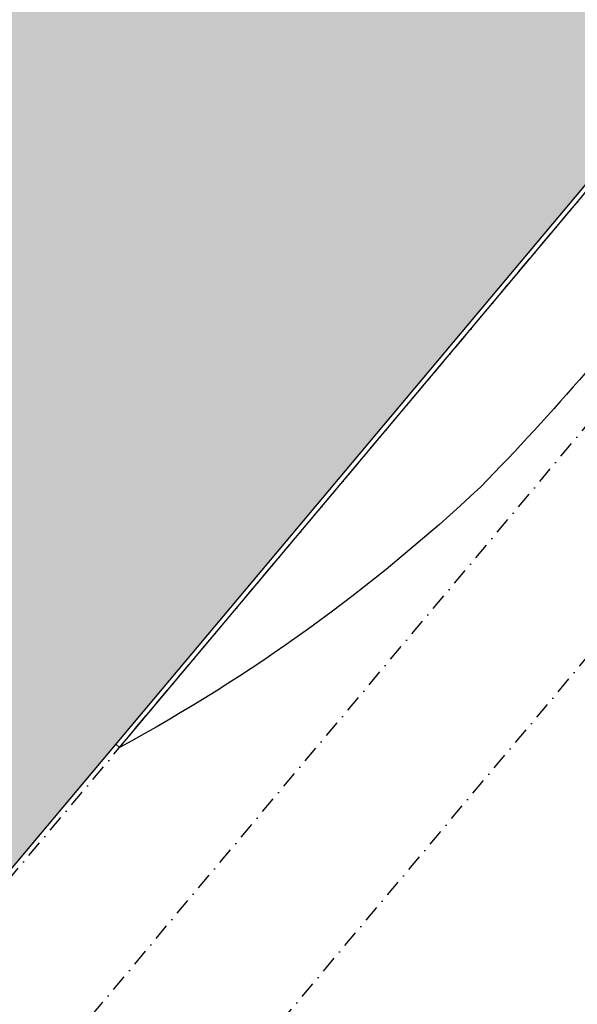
# Model space of a CAD drawing. Header units: millimetres. Extents: x 834092093 to 834533152, y 817697553 to 818073953.
# Tile 7 of 19: x 834147851 to 834164668, y 817948525 to 817978230. Entities that reach past the tile are written whole.
import ezdxf

# ---------------------------------------------------------------- set-up
doc = ezdxf.new("R2010")
doc.units = ezdxf.units.MM
doc.header["$LTSCALE"] = 1000
doc.header["$MEASUREMENT"] = 0
doc.linetypes.add('DASHDOT', pattern=[1, 0.5, -0.25, 0, -0.25])
for name, color, linetype in [('VPA023_Grid-H', 7, 'DASHDOT'), ('VPA060_Hatch', 253, 'Continuous'), ('VPA802_Contour', 7, 'Continuous')]:
    doc.layers.add(name, color=color, linetype=linetype)

msp = doc.modelspace()

# ---------------------------------------------------------------- hatches: boundary and pattern name
at = {"layer": 'VPA060_Hatch', "ltscale": 500}
h = msp.add_hatch(dxfattribs=at)
h.set_pattern_fill('EARTH', color=256, scale=2000, angle=45, style=0)
h.set_pattern_definition([(95, (834290812.4, 817871655.84), (-541.6752, 454.5195), [500, -500]), (95, (834290625.6, 817871639.5), (-541.6752, 454.5195), [500, -500]), (95, (834290438.8, 817871623.16), (-541.6752, 454.5195), [500, -500]), (185, (834290371.1, 817871679.97), (-454.5195, -541.6752), [500, -500]), (185, (834290354.76, 817871866.76), (-454.5195, -541.6752), [500, -500]), (185, (834290338.4, 817872053.54), (-454.5195, -541.6752), [500, -500])])
h.paths.add_polyline_path([(834301815, 817885919), (834301815, 817885919), (834288879, 817870503), (834288879, 817870503), (834243604, 817816624), (834120302, 817920087), (834225735, 818045738), (834349037, 817942275)], flags=16)
h.paths.add_polyline_path([(834092093, 817917584), (834223302, 818073953), (834377285, 817944746), (834246076, 817788377)])

# ---------------------------------------------------------------- linework, layer by layer
at = {"layer": 'VPA023_Grid-H'}
for points in [[(834120481, 817920068), (834225786, 818045565), (834348897, 817942262), (834243592, 817816765)], [(834126891, 817920628), (834226346, 818039155), (834342486, 817941702), (834243031, 817823175)], [(834133231, 817921183), (834226901, 818032815), (834336147, 817941147), (834242476, 817829515)]]:
    msp.add_lwpolyline(points, close=True, dxfattribs=at)
at = {"layer": 'VPA802_Contour', "color": 3}
for points in [[(834301815, 817885919), (834301815, 817885919), (834288879, 817870503), (834288879, 817870503), (834243604, 817816624), (834120302, 817920087), (834225735, 818045738), (834349037, 817942275), (834301815, 817885919)], [(834150862, 817956274), (834166263, 817974629)], [(834150747, 817956370), (834150862, 817956274)]]:
    msp.add_lwpolyline(points, dxfattribs=at)
at = {"layer": 'VPA802_Contour', "color": 3, "ltscale": 500}
msp.add_lwpolyline([(834167851, 817971241, -0.033365), (834161755, 817964139, -0.064602), (834150862, 817956274)], format="xyb", dxfattribs=at)

doc.saveas('drawing.dxf')
